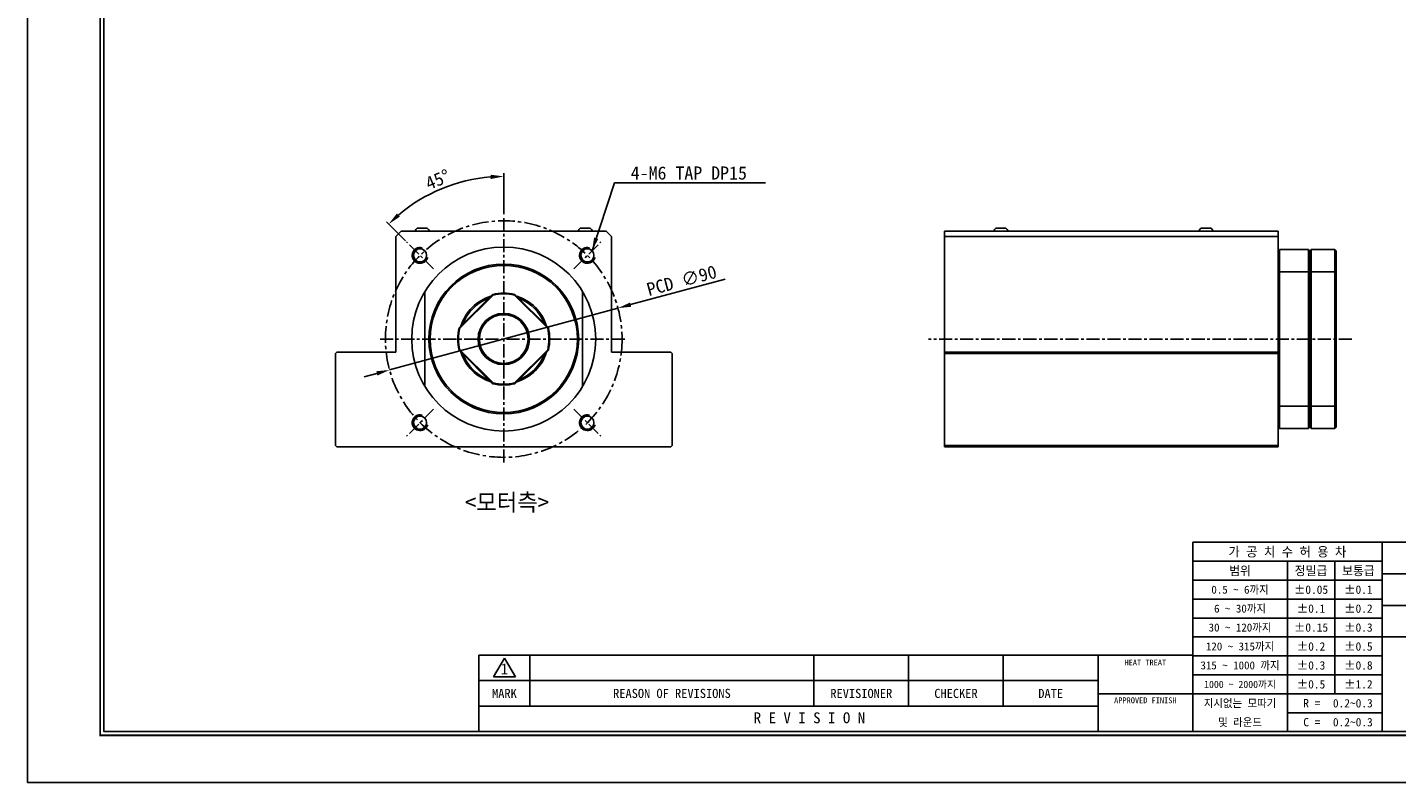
# Model space of a CAD drawing. Header units: millimetres. Extents: x 1340 to 2163, y 1155 to 1737.
# Tile 1 of 8: x 1340 to 1861, y 1155 to 1442. Entities that reach past the tile are written whole.
import ezdxf
from ezdxf.enums import TextEntityAlignment as Align

# ---------------------------------------------------------------- set-up
doc = ezdxf.new("R2010")
doc.units = ezdxf.units.MM
doc.linetypes.add('CENTER', pattern=[2, 1.25, -0.25, 0.25, -0.25])
for name, color, linetype in [('S1', 1, 'CENTER'), ('Z5', 7, 'Continuous'), ('Z7', 7, 'Continuous')]:
    doc.layers.add(name, color=color, linetype=linetype)
doc.dimstyles.new('S5', dxfattribs={"dimtxt": 5, "dimasz": 5, "dimexe": 1.2, "dimexo": 0.5, "dimgap": 1.2, "dimtad": 1, "dimdec": 3, "dimzin": 11, "dimdsep": 46, "dimtxsty": 'Standard', "dimcen": 0, "dimclrd": 5, "dimclre": 5, "dimclrt": 3, "dimadec": 0, "dimazin": 0, "dimtp": 3e-09, "dimtfac": 0.7, "dimtdec": 3, "dimtmove": 0, "dimatfit": 3, "dimfxl": 1.25, "dimtolj": 1, "dimtzin": 11, "dimarcsym": 0})

# ---------------------------------------------------------------- blocks, each defined once
blk = doc.blocks.new('*D114')
at = {"color": 5, "lineweight": -2, "ltscale": 4}
for p, q in [((1605.25, 1346.62), (1569.24, 1336.87)), ((1477.55, 1312.03), (1564.42, 1335.56)), ((1472.72, 1310.72), (1467.9, 1309.41))]:
    blk.add_line(p, q, dxfattribs=at)
at = {"color": 5}
for points in [[(1569.02, 1337.67), (1569.46, 1336.07), (1564.42, 1335.56)], [(1472.94, 1309.92), (1472.5, 1311.53), (1477.55, 1312.03)]]:
    blk.add_solid(points, dxfattribs=at)
at = {"layer": 'Defpoints', "color": 0}
for p in [(1564.42, 1335.56), (1477.55, 1312.03)]:
    blk.add_point(p, dxfattribs=at)
at = {"color": 3, "insert": (1588.68, 1346.03), "char_height": 5, "attachment_point": 5, "rotation": 15.1583}
blk.add_mtext('\\A1;PCD ∅90', dxfattribs=at)
blk = doc.blocks.new('*D115')
at = {"color": 5, "lineweight": -2, "ltscale": 4}
for p, q in [((1520.98, 1371.3), (1520.98, 1386.87)), ((1483.67, 1361.11), (1476.38, 1368.4))]:
    blk.add_line(p, q, dxfattribs=at)
blk.add_arc((1520.98, 1323.8), 61.88, 94.6311, 130.3689, dxfattribs=at)
at = {"color": 5}
for points in [[(1516.02, 1384.64), (1515.95, 1386.3), (1520.98, 1385.67)], [(1480.34, 1371.55), (1481.47, 1370.33), (1477.23, 1367.55)]]:
    blk.add_solid(points, dxfattribs=at)
at = {"layer": 'Defpoints', "color": 0}
for p in [(1504.97, 1383.56), (1520.98, 1370.8), (1484.03, 1360.75), (1494.3, 1350.48), (1520.98, 1276.8)]:
    blk.add_point(p, dxfattribs=at)
at = {"color": 3, "insert": (1495.86, 1384.44), "char_height": 5, "attachment_point": 5, "rotation": 22.5}
blk.add_mtext('\\A1;45%%d', dxfattribs=at)
blk = doc.blocks.new('란표제')
at = {"layer": 'Z5', "ltscale": 0.5}
blk.add_line((62, 17.5), (62, 7), dxfattribs=at)
at = {"layer": 'Z7', "color": 0}
for p, q in [((0, 210), (0, 0)), ((0, 0), (297, 0))]:
    blk.add_line(p, q, dxfattribs=at)
at = {"layer": 'Z7'}
for p, q in [((290, 33), (160, 33)), ((160, 33), (160, 7)), ((186, 33), (186, 7)), ((186, 30.4), (160, 30.4)), ((173, 30.4), (173, 7)), ((179.5, 30.4), (179.5, 12.2)), ((231, 28.67), (186, 28.67)), ((186, 27.8), (160, 27.8)), ((186, 25.2), (160, 25.2)), ((186, 22.6), (160, 22.6)), ((231, 24.33), (186, 24.33)), ((186, 20), (160, 20)), ((290, 20), (186, 20)), ((160, 17.5), (62, 17.5)), ((64, 14.51), (65.5, 17.1)), ((65.5, 17.1), (67, 14.51)), ((69, 17.5), (69, 10.5)), ((108, 17.5), (108, 10.5)), ((121, 17.5), (121, 10.5)), ((134, 17.5), (134, 10.5)), ((147, 17.5), (147, 7)), ((186, 17.4), (160, 17.4)), ((147, 14), (62, 14)), ((64, 14.51), (67, 14.51)), ((186, 14.8), (160, 14.8)), ((147, 12.2), (160, 12.2)), ((186, 12.2), (160, 12.2)), ((147, 10.5), (62, 10.5)), ((186, 9.6), (173, 9.6))]:
    blk.add_line(p, q, dxfattribs=at)
at = {"layer": 'Z7', "const_width": 0.25}
blk.add_lwpolyline([(290.5, 6.5), (290.5, 203.5), (10, 203.5), (10, 6.5)], close=True, dxfattribs=at)
at = {"layer": 'Z7'}
blk.add_lwpolyline([(290, 7), (290, 203), (10.5, 203), (10.5, 7)], close=True, dxfattribs=at)
at = {"layer": 'Z5', "ltscale": 0.5}
for tag, p, height in [('TITLE', (237.17, 24.41), 2.5), ('도번', (251.18, 15.64), 2.5), ('SCALE', (253.78, 9.55), 1.2), ('DATE', (277.02, 9.51), 1.2)]:
    blk.add_attdef(tag, p, '', height=height, dxfattribs=at)
at = {"layer": 'Z7'}
for s, height, p in [('가 공 치 수 허 용 차', 1.3, (173, 31.7)), ('범위', 1.25, (166.5, 29.1)), ('정밀급', 1.25, (176.25, 29.1)), ('보통급', 1.25, (182.75, 29.1)), ('0.5 ~ 6까지', 1.1, (166.5, 26.5)), ('%%P0.05', 1.15, (176.25, 26.5)), ('%%P0.1', 1.15, (182.75, 26.5)), ('6 ~ 30까지', 1.1, (166.5, 23.9)), ('%%P0.1', 1.15, (176.25, 23.9)), ('%%P0.2', 1.15, (182.75, 23.9)), ('30 ~ 120까지', 1.1, (166.5, 21.3)), ('%%P0.15', 1.15, (176.25, 21.3)), ('%%P0.3', 1.15, (182.75, 21.3)), ('120 ~ 315까지', 1.1, (166.5, 18.7)), ('%%P0.2', 1.15, (176.25, 18.7)), ('%%P0.5', 1.15, (182.75, 18.7)), ('1', 1.5, (65.5, 15.61)), ('HEAT TREAT', 0.8, (153.5, 16.5)), ('315 ~ 1000 까지', 1.1, (166.5, 16.1)), ('%%P0.3', 1.15, (176.25, 16.1)), ('%%P0.8', 1.15, (182.75, 16.1)), ('1000 ~ 2000까지', 0.99, (166.5, 13.49)), ('%%P0.5', 1.15, (176.25, 13.5)), ('%%P1.2', 1.15, (182.75, 13.5)), ('MARK', 1.25, (65.5, 12.25)), ('REASON OF REVISIONS', 1.25, (88.5, 12.25)), ('REVISIONER', 1.25, (114.5, 12.25)), ('CHECKER', 1.25, (127.5, 12.25)), ('DATE', 1.25, (140.5, 12.25)), ('APPROVED FINISH', 0.8, (153.5, 11.3)), ('지시없는 모따기', 1.1, (166.5, 10.9)), ('R = ', 1.15, (176.75, 10.9)), ('R E V I S I O N', 1.5, (107.38, 8.9)), ('및 라운드', 1.1, (166.5, 8.3)), ('C = ', 1.15, (176.75, 8.3))]:
    blk.add_text(s, height=height, dxfattribs=at).set_placement(p, align=Align.MIDDLE_CENTER)
for tag, p in [('필렛', (179.25, 10.9)), ('모따기', (179.25, 8.3))]:
    blk.add_attdef(tag, text='', height=1.15, dxfattribs=at).set_placement(p, align=Align.MIDDLE_LEFT)

msp = doc.modelspace()

# ---------------------------------------------------------------- linework, layer by layer
for p, q in [((1481.9819, 1364.7954), (1479.9819, 1362.7954)), ((1559.9819, 1364.7954), (1481.9819, 1364.7954)), ((1489.1348, 1365.9454), (1488.0569, 1365.9454)), ((1491.9069, 1365.9454), (1489.1348, 1365.9454)), ((1551.1348, 1365.9454), (1550.0569, 1365.9454)), ((1553.9069, 1365.9454), (1551.1348, 1365.9454)), ((1561.9819, 1362.7954), (1559.9819, 1364.7954)), ((1815.5882, 1364.7954), (1688.5882, 1364.7954)), ((1688.5882, 1362.7954), (1688.5882, 1364.7954)), ((1712.0132, 1365.9454), (1708.1632, 1365.9454)), ((1790.0132, 1365.9454), (1786.1632, 1365.9454)), ((1815.5882, 1362.7954), (1815.5882, 1364.7954)), ((1479.9819, 1362.7954), (1479.9819, 1318.7954)), ((1561.9819, 1318.7954), (1561.9819, 1362.7954)), ((1815.5882, 1362.7954), (1688.5882, 1362.7954)), ((1688.5882, 1318.7954), (1688.5882, 1362.7954)), ((1815.5882, 1318.7954), (1815.5882, 1362.7954)), ((1816.0882, 1357.7954), (1816.0882, 1349.2954)), ((1816.0882, 1357.7954), (1827.0882, 1357.7954)), ((1827.0882, 1349.2954), (1827.0882, 1357.7954)), ((1827.5882, 1349.1282), (1827.5882, 1357.2954)), ((1828.0882, 1357.7954), (1828.0882, 1349.2954)), ((1828.0882, 1357.7954), (1837.0882, 1357.7954)), ((1837.0882, 1349.2954), (1837.0882, 1357.7954)), ((1837.5882, 1357.2954), (1837.5882, 1349.1282)), ((1816.0882, 1349.2954), (1816.0882, 1298.2954)), ((1827.0882, 1349.2954), (1816.0882, 1349.2954)), ((1827.0882, 1298.2954), (1827.0882, 1349.2954)), ((1827.5882, 1298.4626), (1827.5882, 1349.1282)), ((1828.0882, 1349.2954), (1828.0882, 1298.2954)), ((1837.0882, 1349.2954), (1828.0882, 1349.2954)), ((1837.0882, 1298.2954), (1837.0882, 1349.2954)), ((1837.5882, 1349.1282), (1837.5882, 1298.4626)), ((1490.9819, 1305.7677), (1490.9819, 1341.8232)), ((1504.0015, 1328.0282), (1516.7491, 1340.7758)), ((1516.9021, 1340.5046), (1504.2727, 1327.8752)), ((1537.691, 1327.8752), (1525.0617, 1340.5046)), ((1525.2147, 1340.7758), (1537.9623, 1328.0282)), ((1550.9819, 1305.7677), (1550.9819, 1341.8232)), ((1503.5965, 1325.7954), (1503.5965, 1325.7954)), ((1457.4819, 1318.7954), (1456.9819, 1318.2954)), ((1456.9819, 1318.2954), (1456.9819, 1283.2954)), ((1479.9819, 1318.7954), (1457.4819, 1318.7954)), ((1503.5965, 1321.7954), (1503.5965, 1321.7954)), ((1516.7491, 1306.815), (1504.0015, 1319.5626)), ((1504.2727, 1319.7156), (1516.9021, 1307.0863)), ((1525.0617, 1307.0863), (1537.691, 1319.7156)), ((1537.9623, 1319.5626), (1525.2147, 1306.815)), ((1584.4819, 1318.7954), (1561.9819, 1318.7954)), ((1584.7319, 1318.5454), (1584.4819, 1318.7954)), ((1584.9819, 1318.2954), (1584.7319, 1318.5454)), ((1584.9819, 1283.2954), (1584.9819, 1318.2954)), ((1815.5882, 1318.7954), (1688.5882, 1318.7954)), ((1688.5882, 1318.5454), (1688.5882, 1318.7954)), ((1815.5882, 1318.5454), (1688.5882, 1318.5454)), ((1688.5882, 1318.2954), (1688.5882, 1318.5454)), ((1815.5882, 1318.2954), (1688.5882, 1318.2954)), ((1688.5882, 1283.2954), (1688.5882, 1318.2954)), ((1815.5882, 1318.5454), (1815.5882, 1318.7954)), ((1815.5882, 1318.2954), (1815.5882, 1318.5454)), ((1815.5882, 1283.2954), (1815.5882, 1318.2954)), ((1816.0882, 1298.2954), (1827.0882, 1298.2954)), ((1816.0882, 1298.2954), (1816.0882, 1293.7434)), ((1827.0882, 1293.7434), (1827.0882, 1298.2954)), ((1827.5882, 1294.0969), (1827.5882, 1298.4626)), ((1828.0882, 1298.2954), (1837.0882, 1298.2954)), ((1828.0882, 1298.2954), (1828.0882, 1293.7434)), ((1837.0882, 1293.7434), (1837.0882, 1298.2954)), ((1837.5882, 1298.4626), (1837.5882, 1294.0969)), ((1816.0882, 1293.7434), (1816.0882, 1289.7954)), ((1827.0882, 1289.7954), (1827.0882, 1293.7434)), ((1827.5882, 1290.2954), (1827.5882, 1294.0969)), ((1828.0882, 1293.7434), (1828.0882, 1289.7954)), ((1837.0882, 1289.7954), (1837.0882, 1293.7434)), ((1837.5882, 1294.0969), (1837.5882, 1290.2954)), ((1827.0882, 1289.7954), (1816.0882, 1289.7954)), ((1837.0882, 1289.7954), (1828.0882, 1289.7954)), ((1456.9819, 1283.2954), (1457.4819, 1282.7954)), ((1457.4819, 1282.7954), (1584.4819, 1282.7954)), ((1584.4819, 1282.7954), (1584.7319, 1283.0454)), ((1584.7319, 1283.0454), (1584.9819, 1283.2954)), ((1815.5882, 1283.2954), (1688.5882, 1283.2954)), ((1688.5882, 1283.0454), (1688.5882, 1283.2954)), ((1815.5882, 1283.0454), (1688.5882, 1283.0454)), ((1688.5882, 1282.7954), (1688.5882, 1283.0454)), ((1815.5882, 1282.7954), (1688.5882, 1282.7954)), ((1815.5882, 1283.0454), (1815.5882, 1283.2954)), ((1815.5882, 1282.7954), (1815.5882, 1283.0454))]:
    msp.add_line(p, q)
for centre, radius in [((1520.9819, 1323.7954), 35), ((1489.1621, 1355.6152), 2.5), ((1552.8017, 1355.6152), 2.5), ((1520.9819, 1323.7954), 28.5), ((1489.1621, 1291.9756), 2.5), ((1552.8017, 1291.9756), 2.5)]:
    msp.add_circle(centre, radius)
for centre, radius, start, end in [((1489.9395, 1363.8057), 2.85, 131.34313, 159.680287), ((1490.0243, 1363.8057), 2.85, 20.319713, 48.65687), ((1551.9395, 1363.8057), 2.85, 131.34313, 159.680287), ((1552.0243, 1363.8057), 2.85, 20.319713, 48.65687), ((1710.0458, 1363.8057), 2.85, 131.34313, 159.680287), ((1710.1306, 1363.8057), 2.85, 20.319713, 48.65687), ((1788.0458, 1363.8057), 2.85, 131.34313, 159.680287), ((1788.1306, 1363.8057), 2.85, 20.319713, 48.65687), ((1520.9819, 1323.7954), 28, 315, 135), ((1520.9819, 1323.7954), 28, 135, 315), ((1520.9819, 1323.7954), 17, 106.927513, 163.072487), ((1520.9819, 1323.7954), 16.5, 110.380023, 159.619977), ((1520.9819, 1323.7954), 17.5, 90, 103.997281), ((1520.9819, 1323.7954), 17.2, 76.278782, 103.721218), ((1520.9819, 1323.7954), 17.5, 76.002719, 90), ((1520.9819, 1323.7954), 17, 16.927513, 73.072487), ((1520.9819, 1323.7954), 16.5, 20.380023, 69.619977), ((1520.9819, 1323.7954), 9.75, 90, 270), ((1520.9819, 1323.7954), 9.75, 270, 90), ((1520.9819, 1323.7954), 17.5, 166.002719, 180), ((1520.9819, 1323.7954), 9.25, 90, 270), ((1520.9819, 1323.7954), 9.25, 270, 90), ((1520.9819, 1323.7954), 17.5, 346.002719, 13.997281), ((1520.9819, 1323.7954), 17.5, 180, 193.997281), ((1520.9819, 1323.7954), 17.2, 166.278782, 180), ((1520.9819, 1323.7954), 17.2, 180, 193.721218), ((1520.9819, 1323.7954), 17.2, 346.278782, 13.721218), ((1520.9819, 1323.7954), 17, 196.927513, 253.072487), ((1520.9819, 1323.7954), 16.5, 200.380023, 249.619977), ((1520.9819, 1323.7954), 17, 286.927513, 343.072487), ((1520.9819, 1323.7954), 16.5, 290.380023, 339.619977), ((1520.9819, 1323.7954), 17.5, 256.002719, 283.997281), ((1520.9819, 1323.7954), 17.2, 256.278782, 283.721218)]:
    msp.add_arc(centre, radius, start, end)
at = {"color": 5}
for centre in [(1489.1621, 1355.6152), (1552.8017, 1355.6152), (1489.1621, 1291.9756), (1552.8017, 1291.9756)]:
    msp.add_arc(centre, 3, 75, 345, dxfattribs=at)
for points, knots in [([(1816.0882, 1357.7954), (1815.9949, 1357.7021), (1815.8282, 1357.5354), (1815.6615, 1357.3687), (1815.5882, 1357.2954)], [0, 0, 0, 0, 0.56, 1, 1, 1, 1]), ([(1827.0882, 1357.7954), (1827.1816, 1357.7021), (1827.3482, 1357.5354), (1827.5149, 1357.3687), (1827.5882, 1357.2954)], [0, 0, 0, 0, 0.56, 1, 1, 1, 1]), ([(1828.0882, 1357.7954), (1827.9949, 1357.7021), (1827.8282, 1357.5354), (1827.6615, 1357.3687), (1827.5882, 1357.2954)], [0, 0, 0, 0, 0.56, 1, 1, 1, 1]), ([(1837.5882, 1357.2954), (1837.4949, 1357.3887), (1837.3282, 1357.5554), (1837.1616, 1357.7221), (1837.0882, 1357.7954)], [0, 0, 0, 0, 0.56, 1, 1, 1, 1]), ([(1815.5882, 1349.1282), (1815.6815, 1349.1595), (1815.8482, 1349.2153), (1816.0149, 1349.271), (1816.0882, 1349.2954)], [0, 0, 0, 0, 0.56, 1, 1, 1, 1]), ([(1827.0882, 1349.2954), (1827.1816, 1349.2643), (1827.3482, 1349.2087), (1827.5149, 1349.1528), (1827.5882, 1349.1282)], [0, 0, 0, 0, 0.56, 1, 1, 1, 1]), ([(1828.0882, 1349.2954), (1827.9949, 1349.2643), (1827.8282, 1349.2087), (1827.6615, 1349.1528), (1827.5882, 1349.1282)], [0, 0, 0, 0, 0.56, 1, 1, 1, 1]), ([(1837.0882, 1349.2954), (1837.1816, 1349.2643), (1837.3482, 1349.2087), (1837.5149, 1349.1528), (1837.5882, 1349.1282)], [0, 0, 0, 0, 0.56, 1, 1, 1, 1]), ([(1516.7491, 1340.7758), (1516.7777, 1340.7252), (1516.8287, 1340.6348), (1516.8797, 1340.5444), (1516.9021, 1340.5046)], [0, 0, 0, 0, 0.56, 1, 1, 1, 1]), ([(1525.0617, 1340.5046), (1525.0902, 1340.5552), (1525.1411, 1340.6457), (1525.1922, 1340.736), (1525.2147, 1340.7758)], [0, 0, 0, 0, 0.559999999, 1, 1, 1, 1]), ([(1504.2727, 1327.8752), (1504.2221, 1327.9037), (1504.1316, 1327.9547), (1504.0413, 1328.0058), (1504.0015, 1328.0282)], [0, 0, 0, 0, 0.56, 1, 1, 1, 1]), ([(1537.9623, 1328.0282), (1537.9117, 1327.9996), (1537.8213, 1327.9486), (1537.7308, 1327.8976), (1537.691, 1327.8752)], [0, 0, 0, 0, 0.56, 1, 1, 1, 1]), ([(1504.0015, 1319.5626), (1504.0521, 1319.5912), (1504.1425, 1319.6423), (1504.2329, 1319.6932), (1504.2727, 1319.7156)], [0, 0, 0, 0, 0.560000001, 1, 1, 1, 1]), ([(1537.691, 1319.7156), (1537.7417, 1319.6871), (1537.8321, 1319.6362), (1537.9225, 1319.5851), (1537.9623, 1319.5626)], [0, 0, 0, 0, 0.56, 1, 1, 1, 1]), ([(1516.9021, 1307.0863), (1516.8735, 1307.0356), (1516.8226, 1306.9451), (1516.7715, 1306.8548), (1516.7491, 1306.815)], [0, 0, 0, 0, 0.56, 1, 1, 1, 1]), ([(1525.2147, 1306.815), (1525.1861, 1306.8656), (1525.135, 1306.956), (1525.0841, 1307.0465), (1525.0617, 1307.0863)], [0, 0, 0, 0, 0.560000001, 1, 1, 1, 1]), ([(1815.5882, 1298.4626), (1815.6815, 1298.4313), (1815.8482, 1298.3755), (1816.0149, 1298.3199), (1816.0882, 1298.2954)], [0, 0, 0, 0, 0.56, 1, 1, 1, 1]), ([(1827.0882, 1298.2954), (1827.1816, 1298.3266), (1827.3482, 1298.3822), (1827.5149, 1298.438), (1827.5882, 1298.4626)], [0, 0, 0, 0, 0.56, 1, 1, 1, 1]), ([(1828.0882, 1298.2954), (1827.9949, 1298.3266), (1827.8282, 1298.3822), (1827.6615, 1298.438), (1827.5882, 1298.4626)], [0, 0, 0, 0, 0.56, 1, 1, 1, 1]), ([(1837.0882, 1298.2954), (1837.1816, 1298.3266), (1837.3482, 1298.3822), (1837.5149, 1298.438), (1837.5882, 1298.4626)], [0, 0, 0, 0, 0.56, 1, 1, 1, 1]), ([(1815.5882, 1290.2954), (1815.6815, 1290.2021), (1815.8482, 1290.0354), (1816.0149, 1289.8688), (1816.0882, 1289.7954)], [0, 0, 0, 0, 0.56, 1, 1, 1, 1]), ([(1827.5882, 1290.2954), (1827.4949, 1290.2021), (1827.3282, 1290.0354), (1827.1616, 1289.8688), (1827.0882, 1289.7954)], [0, 0, 0, 0, 0.56, 1, 1, 1, 1]), ([(1827.5882, 1290.2954), (1827.6815, 1290.2021), (1827.8482, 1290.0354), (1828.0149, 1289.8688), (1828.0882, 1289.7954)], [0, 0, 0, 0, 0.56, 1, 1, 1, 1]), ([(1837.0882, 1289.7954), (1837.1816, 1289.8888), (1837.3482, 1290.0554), (1837.5149, 1290.2221), (1837.5882, 1290.2954)], [0, 0, 0, 0, 0.56, 1, 1, 1, 1])]:
    msp.add_open_spline(points, degree=3, knots=knots)
at = {"layer": 'S1', "ltscale": 4}
for p, q in [((1520.9819, 1276.7954), (1520.9819, 1370.7954)), ((1494.2983, 1350.479), (1484.0258, 1360.7515)), ((1547.6654, 1350.479), (1557.9379, 1360.7515)), ((1473.9819, 1323.7954), (1567.9819, 1323.7954)), ((1843.5882, 1323.7954), (1682.5882, 1323.7954)), ((1494.2983, 1297.1118), (1484.0258, 1286.8394)), ((1547.6654, 1297.1118), (1557.9379, 1286.8394))]:
    msp.add_line(p, q, dxfattribs=at)
at = {"layer": 'S1', "ltscale": 5}
msp.add_circle((1520.9819, 1323.7954), 45, dxfattribs=at)

# ---------------------------------------------------------------- block references
at = {"ltscale": 5}
ref = msp.add_blockref('란표제', (1339.798, 1155.0616), dxfattribs=dict(at, xscale=2.770168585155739, yscale=2.770168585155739, zscale=2.770168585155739))
ref.add_attrib('모따기', '0.2~0.3', dxfattribs={"layer": 'Z7', "height": 3.18569}).set_placement((1836.3507, 1178.054), align=Align.MIDDLE_LEFT)
ref.add_attrib('필렛', '0.2~0.3', dxfattribs={"layer": 'Z7', "height": 3.18569}).set_placement((1836.3507, 1185.2564), align=Align.MIDDLE_LEFT)

# ---------------------------------------------------------------- texts
at = {"color": 3, "ltscale": 4, "insert": (1569.2682, 1384.3791), "char_height": 5, "attachment_point": 7}
msp.add_mtext('4-M6 TAP DP15', dxfattribs=at)
at = {"color": 3, "ltscale": 0.5, "insert": (1538.3127, 1257.7501), "char_height": 6.5, "attachment_point": 9}
msp.add_mtext('\\A1;<모터측>', dxfattribs=at)

# ---------------------------------------------------------------- dimensions: what is measured, and where the dimension line sits
at = {"ltscale": 4}
dim = msp.add_angular_dim_2l(base=(1504.967, 1383.5639), line1=((1494.2983, 1350.479), (1484.0258, 1360.7515)), line2=((1520.9819, 1276.7954), (1520.9819, 1370.7954)), dimstyle='S5', dxfattribs=at)
dim.commit()
dim.dimension.update_dxf_attribs({"geometry": '*D115', "text_midpoint": (1495.8612, 1384.4421)})
dim = msp.add_diameter_dim_2p(p1=(1477.5476, 1312.0285), p2=(1564.4162, 1335.5623), text='PCD <>', dimstyle='S5', dxfattribs=at)
dim.commit()
dim.dimension.update_dxf_attribs({"geometry": '*D114', "text_midpoint": (1588.6752, 1346.0333)})

# ---------------------------------------------------------------- leaders
at = {"ltscale": 4, "annotation_type": 0, "has_hookline": 1, "hookline_direction": 0, "text_width": 51.2983}
msp.add_leader([(1554.5695, 1357.383), (1563.0682, 1383.1791), (1568.0682, 1383.1791)], dimstyle='S5', dxfattribs=at)

doc.saveas('drawing.dxf')
